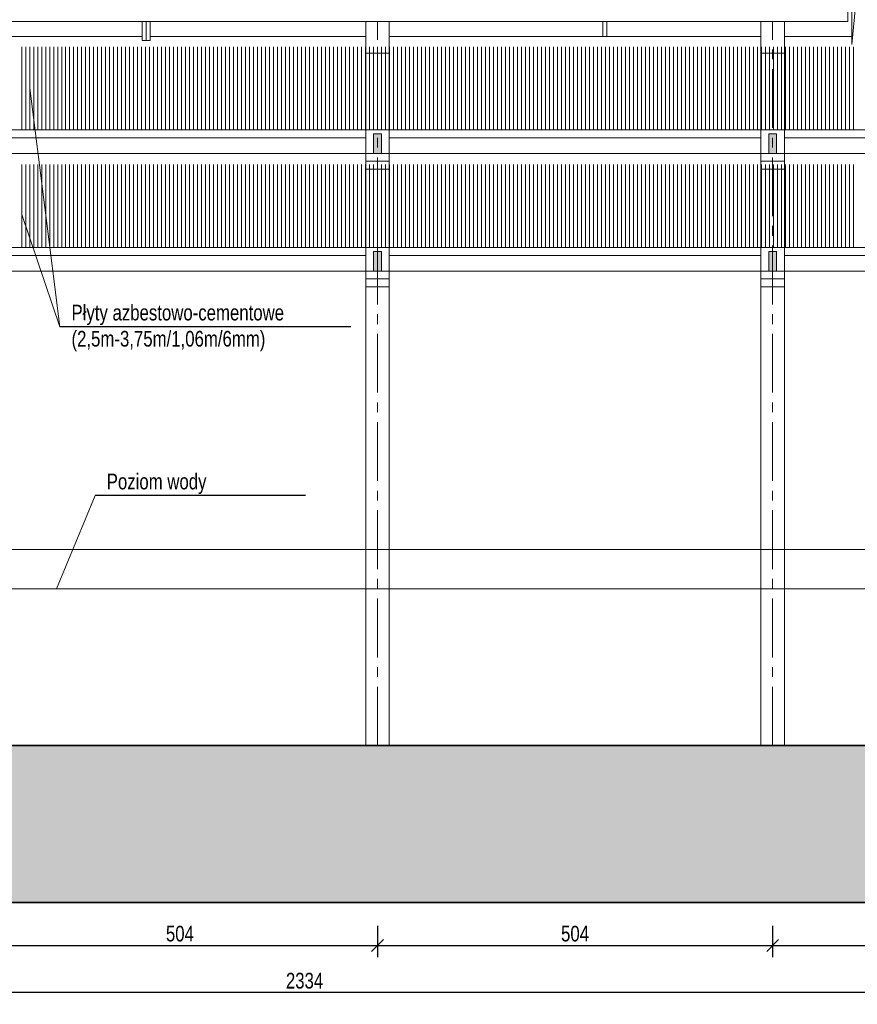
# Model space of a CAD drawing. Header units: centimetres. Extents: x 468120 to 512390, y 154906 to 171956.
# Tile 10 of 13: x 508393 to 509462, y 165258 to 166514. Entities that reach past the tile are written whole.
import ezdxf

# ---------------------------------------------------------------- set-up
doc = ezdxf.new("R2010")
doc.units = ezdxf.units.CM
doc.header["$LTSCALE"] = 100
doc.linetypes.add('CENTER2', pattern=[1.125, 0.75, -0.125, 0.125, -0.125])
for name, color, linetype, lineweight in [('1_Widoki', 1, 'Continuous', 18), ('1_Ściany przekrój', 2, 'Continuous', 35), ('3_Opisy', 4, 'Continuous', 15), ('4_Wymiary', 1, 'Continuous', 13), ('5_Kreskowanie', 9, 'Continuous', 9), ('6_Osie', 9, 'CENTER2', 9), ('9_Pomocnicze', 9, 'Continuous', 9)]:
    doc.layers.add(name, color=color, linetype=linetype, lineweight=lineweight)
doc.styles.add('CDMSTYLE', font='CDMSIMPL', dxfattribs={"width": 0.8, "bigfont": 'CDMBIGPL'})
doc.dimstyles.new('CDM-CM100CM', dxfattribs={"dimscale": 10, "dimtxt": 2, "dimasz": 1.5, "dimexe": 1.5, "dimexo": 0, "dimgap": 0.5, "dimtad": 1, "dimdec": 0, "dimrnd": 0.1, "dimzin": 9, "dimtxsty": 'CDMSTYLE', "dimblk": 'OBLIQUE', "dimcen": 2.5, "dimdle": 1.5, "dimclrd": 9, "dimclre": 9, "dimadec": 1, "dimazin": 2, "dimtfac": 1, "dimtdec": 0, "dimtix": 1, "dimtmove": 1, "dimatfit": 3, "dimldrblk": 'DOT', "dimfxlon": 1, "dimtvp": 1, "dimtolj": 1, "dimtzin": 0, "dimlwd": 25, "dimlwe": 25, "dimarcsym": 0})

# ---------------------------------------------------------------- blocks, each defined once
blk = doc.blocks.new('_OBLIQUE')
at = {"color": 0, "linetype": 'ByBlock'}
blk.add_line((-0.5, -0.5), (0.5, 0.5), dxfattribs=at)
blk = doc.blocks.new('*D6341')
at = {"layer": '4_Wymiary', "color": 9, "lineweight": 25}
for p, q in [((508345.6, 165358.4), (508345.6, 165318.4)), ((508849.6, 165358.4), (508849.6, 165318.4)), ((508330.6, 165333.4), (508864.6, 165333.4))]:
    blk.add_line(p, q, dxfattribs=at)
at = {"layer": 'Defpoints', "color": 0}
for p in [(508345.6, 165588.2), (508849.6, 165588.2), (508849.6, 165333.4)]:
    blk.add_point(p, dxfattribs=at)
at = {"layer": '4_Wymiary', "color": 9, "linetype": 'ByBlock', "lineweight": 25, "xscale": 15, "yscale": 15, "zscale": 15, "rotation": 180}
blk.add_blockref('_OBLIQUE', (508345.6, 165333.4), dxfattribs=at)
at = {"layer": '4_Wymiary', "color": 9, "linetype": 'ByBlock', "lineweight": 25, "xscale": 15, "yscale": 15, "zscale": 15}
blk.add_blockref('_OBLIQUE', (508849.6, 165333.4), dxfattribs=at)
at = {"layer": '4_Wymiary', "color": 0, "insert": (508597.6, 165348.4), "char_height": 20, "attachment_point": 5, "style": 'CDMSTYLE'}
blk.add_mtext('\\A1;504', dxfattribs=at)
blk = doc.blocks.new('_DOT')
at = {"color": 0, "linetype": 'ByBlock'}
blk.add_line((-0.5, 0), (-1, 0), dxfattribs=at)
at = {"color": 0, "linetype": 'ByBlock', "const_width": 0.5}
blk.add_lwpolyline([(-0.25, 0, 1), (0.25, 0, 1)], format="xyb", close=True, dxfattribs=at)
blk = doc.blocks.new('*D6342')
at = {"layer": '4_Wymiary', "color": 9, "lineweight": 25}
for p, q in [((508849.6, 165358.4), (508849.6, 165318.4)), ((509353.6, 165358.4), (509353.6, 165318.4)), ((508834.6, 165333.4), (509368.6, 165333.4))]:
    blk.add_line(p, q, dxfattribs=at)
at = {"layer": 'Defpoints', "color": 0}
for p in [(508849.6, 165588.2), (509353.6, 165588.2), (509353.6, 165333.4)]:
    blk.add_point(p, dxfattribs=at)
at = {"layer": '4_Wymiary', "color": 9, "linetype": 'ByBlock', "lineweight": 25, "xscale": 15, "yscale": 15, "zscale": 15, "rotation": 180}
blk.add_blockref('_OBLIQUE', (508849.6, 165333.4), dxfattribs=at)
at = {"layer": '4_Wymiary', "color": 9, "linetype": 'ByBlock', "lineweight": 25, "xscale": 15, "yscale": 15, "zscale": 15}
blk.add_blockref('_OBLIQUE', (509353.6, 165333.4), dxfattribs=at)
at = {"layer": '4_Wymiary', "color": 0, "insert": (509101.6, 165348.4), "char_height": 20, "attachment_point": 5, "style": 'CDMSTYLE'}
blk.add_mtext('\\A1;504', dxfattribs=at)
blk = doc.blocks.new('*D6343')
at = {"layer": '4_Wymiary', "color": 9, "lineweight": 25}
for p, q in [((509353.6, 165358.4), (509353.6, 165318.4)), ((509923.6, 165358.4), (509923.6, 165318.4)), ((509338.6, 165333.4), (509938.6, 165333.4))]:
    blk.add_line(p, q, dxfattribs=at)
at = {"layer": 'Defpoints', "color": 0}
for p in [(509923.6, 165838.2), (509353.6, 165588.2), (509923.6, 165333.4)]:
    blk.add_point(p, dxfattribs=at)
at = {"layer": '4_Wymiary', "color": 9, "linetype": 'ByBlock', "lineweight": 25, "xscale": 15, "yscale": 15, "zscale": 15, "rotation": 180}
blk.add_blockref('_OBLIQUE', (509353.6, 165333.4), dxfattribs=at)
at = {"layer": '4_Wymiary', "color": 9, "linetype": 'ByBlock', "lineweight": 25, "xscale": 15, "yscale": 15, "zscale": 15}
blk.add_blockref('_OBLIQUE', (509923.6, 165333.4), dxfattribs=at)
at = {"layer": '4_Wymiary', "color": 0, "insert": (509638.6, 165348.4), "char_height": 20, "attachment_point": 5, "style": 'CDMSTYLE'}
blk.add_mtext('\\A1;570', dxfattribs=at)
blk = doc.blocks.new('*D6344')
at = {"layer": '4_Wymiary', "color": 9, "lineweight": 25}
for p, q in [((507589.6, 165298.4), (507589.6, 165258.4)), ((509923.6, 165298.4), (509923.6, 165258.4)), ((509938.6, 165273.4), (507574.6, 165273.4))]:
    blk.add_line(p, q, dxfattribs=at)
at = {"layer": 'Defpoints', "color": 0}
for p in [(509923.6, 165838.2), (507589.6, 165388.2), (507589.6, 165273.4)]:
    blk.add_point(p, dxfattribs=at)
at = {"layer": '4_Wymiary', "color": 9, "linetype": 'ByBlock', "lineweight": 25, "xscale": 15, "yscale": 15, "zscale": 15, "rotation": 180}
blk.add_blockref('_OBLIQUE', (507589.6, 165273.4), dxfattribs=at)
at = {"layer": '4_Wymiary', "color": 9, "linetype": 'ByBlock', "lineweight": 25, "xscale": 15, "yscale": 15, "zscale": 15}
blk.add_blockref('_OBLIQUE', (509923.6, 165273.4), dxfattribs=at)
at = {"layer": '4_Wymiary', "color": 0, "insert": (508756.6, 165288.4), "char_height": 20, "attachment_point": 5, "style": 'CDMSTYLE'}
blk.add_mtext('\\A1;2334', dxfattribs=at)
blk = doc.blocks.new('*D6353')
at = {"layer": '4_Wymiary', "color": 9, "lineweight": 25}
for p, q in [((509939.4, 165823.2), (509939.4, 166238.2)), ((509914.4, 166223.2), (509954.4, 166223.2)), ((509914.4, 165838.2), (509954.4, 165838.2))]:
    blk.add_line(p, q, dxfattribs=at)
at = {"layer": 'Defpoints', "color": 0}
for p in [(509579.6, 166223.2), (509939.4, 166223.2), (507679.6, 165838.2)]:
    blk.add_point(p, dxfattribs=at)
at = {"layer": '4_Wymiary', "color": 9, "linetype": 'ByBlock', "lineweight": 25, "xscale": 15, "yscale": 15, "zscale": 15}
for p, rotation in [((509939.4, 166223.2), 90), ((509939.4, 165838.2), 270)]:
    blk.add_blockref('_OBLIQUE', p, dxfattribs=dict(at, rotation=rotation))
at = {"layer": '4_Wymiary', "color": 0, "insert": (509924.4, 166030.7), "char_height": 20, "attachment_point": 5, "rotation": 90, "style": 'CDMSTYLE'}
blk.add_mtext('\\A1;385', dxfattribs=at)
blk = doc.blocks.new('*D6355')
at = {"layer": '4_Wymiary', "color": 9, "lineweight": 25}
for p, q in [((509939.4, 166358.2), (509939.4, 166546.2)), ((509914.4, 166531.2), (509954.4, 166531.2)), ((509914.4, 166373.2), (509954.4, 166373.2))]:
    blk.add_line(p, q, dxfattribs=at)
at = {"layer": 'Defpoints', "color": 0}
for p in [(509449.6, 166531.2), (509939.4, 166531.2), (509579.6, 166373.2)]:
    blk.add_point(p, dxfattribs=at)
at = {"layer": '4_Wymiary', "color": 9, "linetype": 'ByBlock', "lineweight": 25, "xscale": 15, "yscale": 15, "zscale": 15}
for p, rotation in [((509939.4, 166531.2), 90), ((509939.4, 166373.2), 270)]:
    blk.add_blockref('_OBLIQUE', p, dxfattribs=dict(at, rotation=rotation))
at = {"layer": '4_Wymiary', "color": 0, "insert": (509924.4, 166452.2), "char_height": 20, "attachment_point": 5, "rotation": 90, "style": 'CDMSTYLE'}
blk.add_mtext('\\A1;158', dxfattribs=at)
blk = doc.blocks.new('*D6357')
at = {"layer": '4_Wymiary', "color": 9, "lineweight": 25}
for p, q in [((509999.4, 166763.2), (509999.4, 165823.2)), ((509974.4, 166748.2), (510014.4, 166748.2)), ((509974.4, 165838.2), (510014.4, 165838.2))]:
    blk.add_line(p, q, dxfattribs=at)
at = {"layer": 'Defpoints', "color": 0}
for p in [(507679.6, 166748.2), (507679.6, 165838.2), (509999.4, 165838.2)]:
    blk.add_point(p, dxfattribs=at)
at = {"layer": '4_Wymiary', "color": 9, "linetype": 'ByBlock', "lineweight": 25, "xscale": 15, "yscale": 15, "zscale": 15}
for p, rotation in [((509999.4, 166748.2), 90), ((509999.4, 165838.2), 270)]:
    blk.add_blockref('_OBLIQUE', p, dxfattribs=dict(at, rotation=rotation))
at = {"layer": '4_Wymiary', "color": 0, "insert": (509984.4, 166293.2), "char_height": 20, "attachment_point": 5, "rotation": 90, "style": 'CDMSTYLE'}
blk.add_mtext('\\A1;910', dxfattribs=at)

msp = doc.modelspace()

# ---------------------------------------------------------------- hatches: boundary and pattern name
at = {"layer": '1_Widoki', "transparency": 33554687}
h = msp.add_hatch(color=9, dxfattribs=at)
h.dxf.hatch_style = 1
h.paths.add_polyline_path([(508854.61, 166343.18), (508854.61, 166368.18), (508844.61, 166368.18), (508844.61, 166343.18)])
h.paths.add_polyline_path([(508854.61, 166193.18), (508854.61, 166218.18), (508844.61, 166218.18), (508844.61, 166193.18)])
h = msp.add_hatch(color=9, dxfattribs=at)
h.dxf.hatch_style = 1
h.paths.add_polyline_path([(509358.61, 166343.18), (509358.61, 166368.18), (509348.61, 166368.18), (509348.61, 166343.18)])
h.paths.add_polyline_path([(509358.61, 166193.18), (509358.61, 166218.18), (509348.61, 166218.18), (509348.61, 166193.18)])
at = {"layer": '5_Kreskowanie', "transparency": 33554687}
h = msp.add_hatch(dxfattribs=at)
h.set_pattern_fill('ANSI33', color=9, scale=6)
h.set_pattern_definition([(45, (16182.66, -4410.127), (-26.9407684, 26.9407684), []), (45, (16209.602, -4410.127), (-26.9407684, 26.9407684), [19.05, -9.525])])
h.paths.add_polyline_path([(509693.61, 165788.18), (509693.61, 165588.18), (509368.61, 165588.18), (509353.61, 165588.18), (509338.61, 165588.18), (508864.61, 165588.18), (508849.61, 165588.18), (508834.61, 165588.18), (508360.61, 165588.18), (508345.61, 165588.18), (508330.61, 165588.18), (507856.61, 165588.18), (507841.61, 165588.18), (507826.61, 165588.18), (507679.61, 165588.18), (507609.61, 165588.18), (507589.61, 165588.18), (507589.61, 165388.18), (509793.61, 165388.18), (509793.61, 165759.92), (509923.61, 165788.18), (509923.61, 165838.18), (509818.9, 165815.41), (509802.74, 165811.9), (509786.03, 165808.27)])
h.paths.add_polyline_path([(507589.61, 165588.18), (505385.61, 165588.18), (505385.61, 165388.18), (507589.61, 165388.18)])

# ---------------------------------------------------------------- linework, layer by layer
at = {"layer": '1_Widoki'}
for p, q in [((509454.61, 166482.18), (509454.61, 166624.18)), ((509449.61, 166531.18), (509449.61, 166511.18)), ((509449.61, 166511.18), (507679.61, 166511.18)), ((508549.61, 166511.18), (508549.61, 166487.18)), ((508554.61, 166511.18), (508554.61, 166487.18)), ((508559.61, 166511.18), (508559.61, 166487.18)), ((508834.61, 166511.18), (508834.61, 165588.18)), ((508864.61, 166511.18), (508864.61, 165588.18)), ((509137.11, 166511.18), (509137.11, 166492.18)), ((509142.11, 166511.18), (509142.11, 166492.18)), ((509338.61, 166511.18), (509338.61, 165588.18)), ((509368.61, 166511.18), (509368.61, 165588.18)), ((508549.61, 166492.18), (508360.61, 166492.18)), ((508834.61, 166492.18), (508559.61, 166492.18)), ((509338.61, 166492.18), (508864.61, 166492.18)), ((509454.61, 166492.18), (509368.61, 166492.18)), ((508549.61, 166487.18), (508559.61, 166487.18)), ((508834.61, 166471.18), (508864.61, 166471.18)), ((509338.61, 166471.18), (509368.61, 166471.18)), ((508834.61, 166373.18), (508360.61, 166373.18)), ((508834.61, 166363.18), (508360.61, 166363.18)), ((508834.61, 166373.18), (508864.61, 166373.18)), ((509338.61, 166373.18), (508864.61, 166373.18)), ((509338.61, 166363.18), (508864.61, 166363.18)), ((509338.61, 166373.18), (509368.61, 166373.18)), ((509579.61, 166373.18), (509368.61, 166373.18)), ((509579.61, 166363.18), (509368.61, 166363.18)), ((508834.61, 166343.18), (508360.61, 166343.18)), ((508834.61, 166343.18), (508864.61, 166343.18)), ((509338.61, 166343.18), (508864.61, 166343.18)), ((509338.61, 166343.18), (509368.61, 166343.18)), ((509579.61, 166343.18), (509368.61, 166343.18)), ((508834.61, 166333.18), (508864.61, 166333.18)), ((509338.61, 166333.18), (509368.61, 166333.18)), ((508834.61, 166323.18), (508864.61, 166323.18)), ((509338.61, 166323.18), (509368.61, 166323.18)), ((508834.61, 166223.18), (508360.61, 166223.18)), ((508834.61, 166213.18), (508360.61, 166213.18)), ((508834.61, 166223.18), (508864.61, 166223.18)), ((509338.61, 166223.18), (508864.61, 166223.18)), ((509338.61, 166213.18), (508864.61, 166213.18)), ((509338.61, 166223.18), (509368.61, 166223.18)), ((509579.61, 166223.18), (509368.61, 166223.18)), ((509579.61, 166213.18), (509368.61, 166213.18)), ((508834.61, 166193.18), (508360.61, 166193.18)), ((508834.61, 166193.18), (508864.61, 166193.18)), ((509338.61, 166193.18), (508864.61, 166193.18)), ((509338.61, 166193.18), (509368.61, 166193.18)), ((509579.61, 166193.18), (509368.61, 166193.18)), ((508834.61, 166183.18), (508864.61, 166183.18)), ((509338.61, 166183.18), (509368.61, 166183.18)), ((508834.61, 166173.18), (508864.61, 166173.18)), ((509338.61, 166173.18), (509368.61, 166173.18)), ((509777.11, 165838.18), (507856.61, 165838.18)), ((507856.61, 165788.18), (509693.61, 165788.18))]:
    msp.add_line(p, q, dxfattribs=at)
msp.add_lwpolyline([(509454.61, 166624.18), (509461.61, 166553.18), (509454.61, 166482.18)], dxfattribs=at)
for points in [[(508844.61, 166368.18), (508854.61, 166368.18), (508854.61, 166343.18), (508844.61, 166343.18)], [(509348.61, 166368.18), (509358.61, 166368.18), (509358.61, 166343.18), (509348.61, 166343.18)], [(508844.61, 166218.18), (508854.61, 166218.18), (508854.61, 166193.18), (508844.61, 166193.18)], [(509348.61, 166218.18), (509358.61, 166218.18), (509358.61, 166193.18), (509348.61, 166193.18)]]:
    msp.add_lwpolyline(points, close=True, dxfattribs=at)
at = {"layer": '1_Ściany przekrój'}
msp.add_lwpolyline([(505385.61, 165588.18), (509693.61, 165588.18), (509693.61, 165788.18), (509923.61, 165838.18), (509923.61, 165788.18), (509793.61, 165759.92), (509793.61, 165388.18), (505385.61, 165388.18), (505385.61, 165588.18)], close=True, dxfattribs=at)
for centre, radius, start, end in [((531626.78, 173952.27), 23284.5, 196.78749, 199.376231), ((531988.28, 174624.65), 23821.39, 198.091728, 200.641422), ((531988.28, 174624.65), 23821.39, 198.091728, 200.641422)]:
    msp.add_arc(centre, radius, start, end, dxfattribs=at)
at = {"layer": '3_Opisy'}
for p, q in [((508444.53, 166122.26), (508406, 166426.18)), ((508444.53, 166122.26), (508395.8, 166265.26)), ((508489.47, 165906.91), (508440.13, 165788.18))]:
    msp.add_line(p, q, dxfattribs=at)
at = {"layer": '3_Opisy', "lineweight": 25}
for points in [[(508815.59, 166122.26), (508444.53, 166122.26)], [(508757.91, 165906.91), (508489.47, 165906.91)]]:
    msp.add_lwpolyline(points, dxfattribs=at)
at = {"layer": '6_Osie'}
for p, q in [((508849.61, 165588.18), (508849.61, 166511.18)), ((509353.61, 165588.18), (509353.61, 166511.18))]:
    msp.add_line(p, q, dxfattribs=at)
msp.add_arc((530501.28, 173848.31), 22173.32, 197.374025, 200.093474, dxfattribs=at)
at = {"layer": '9_Pomocnicze'}
for p, q in [((508395.8, 166479.18), (508395.8, 166373.18)), ((508400.9, 166479.18), (508400.9, 166373.18)), ((508406, 166479.18), (508406, 166373.18)), ((508411.1, 166479.18), (508411.1, 166373.18)), ((508416.2, 166479.18), (508416.2, 166373.18)), ((508421.3, 166479.18), (508421.3, 166373.18)), ((508426.4, 166479.18), (508426.4, 166373.18)), ((508431.5, 166479.18), (508431.5, 166373.18)), ((508436.6, 166479.18), (508436.6, 166373.18)), ((508441.7, 166479.18), (508441.7, 166373.18)), ((508446.8, 166479.18), (508446.8, 166373.18)), ((508451.9, 166479.18), (508451.9, 166373.18)), ((508457, 166479.18), (508457, 166373.18)), ((508462.1, 166479.18), (508462.1, 166373.18)), ((508467.2, 166479.18), (508467.2, 166373.18)), ((508472.3, 166479.18), (508472.3, 166373.18)), ((508477.4, 166479.18), (508477.4, 166373.18)), ((508482.5, 166479.18), (508482.5, 166373.18)), ((508487.6, 166479.18), (508487.6, 166373.18)), ((508492.7, 166479.18), (508492.7, 166373.18)), ((508497.8, 166479.18), (508497.8, 166373.18)), ((508502.9, 166479.18), (508502.9, 166373.18)), ((508508, 166479.18), (508508, 166373.18)), ((508513.1, 166479.18), (508513.1, 166373.18)), ((508518.2, 166479.18), (508518.2, 166373.18)), ((508523.3, 166479.18), (508523.3, 166373.18)), ((508528.4, 166479.18), (508528.4, 166373.18)), ((508533.5, 166479.18), (508533.5, 166373.18)), ((508538.6, 166479.18), (508538.6, 166373.18)), ((508543.7, 166479.18), (508543.7, 166373.18)), ((508548.8, 166479.18), (508548.8, 166373.18)), ((508553.9, 166479.18), (508553.9, 166373.18)), ((508559, 166479.18), (508559, 166373.18)), ((508564.1, 166479.18), (508564.1, 166373.18)), ((508569.2, 166479.18), (508569.2, 166373.18)), ((508574.3, 166479.18), (508574.3, 166373.18)), ((508579.4, 166479.18), (508579.4, 166373.18)), ((508584.5, 166479.18), (508584.5, 166373.18)), ((508589.6, 166479.18), (508589.6, 166373.18)), ((508594.7, 166479.18), (508594.7, 166373.18)), ((508599.8, 166479.18), (508599.8, 166373.18)), ((508604.9, 166479.18), (508604.9, 166373.18)), ((508610, 166479.18), (508610, 166373.18)), ((508615.1, 166479.18), (508615.1, 166373.18)), ((508620.2, 166479.18), (508620.2, 166373.18)), ((508625.3, 166479.18), (508625.3, 166373.18)), ((508630.4, 166479.18), (508630.4, 166373.18)), ((508635.5, 166479.18), (508635.5, 166373.18)), ((508640.6, 166479.18), (508640.6, 166373.18)), ((508645.7, 166479.18), (508645.7, 166373.18)), ((508650.8, 166479.18), (508650.8, 166373.18)), ((508655.9, 166479.18), (508655.9, 166373.18)), ((508661, 166479.18), (508661, 166373.18)), ((508666.1, 166479.18), (508666.1, 166373.18)), ((508671.2, 166479.18), (508671.2, 166373.18)), ((508676.3, 166479.18), (508676.3, 166373.18)), ((508681.4, 166479.18), (508681.4, 166373.18)), ((508686.5, 166479.18), (508686.5, 166373.18)), ((508691.6, 166479.18), (508691.6, 166373.18)), ((508696.7, 166479.18), (508696.7, 166373.18)), ((508701.8, 166479.18), (508701.8, 166373.18)), ((508706.9, 166479.18), (508706.9, 166373.18)), ((508712, 166479.18), (508712, 166373.18)), ((508717.1, 166479.18), (508717.1, 166373.18)), ((508722.2, 166479.18), (508722.2, 166373.18)), ((508727.3, 166479.18), (508727.3, 166373.18)), ((508732.4, 166479.18), (508732.4, 166373.18)), ((508737.5, 166479.18), (508737.5, 166373.18)), ((508742.6, 166479.18), (508742.6, 166373.18)), ((508747.7, 166479.18), (508747.7, 166373.18)), ((508752.8, 166479.18), (508752.8, 166373.18)), ((508757.9, 166479.18), (508757.9, 166373.18)), ((508763, 166479.18), (508763, 166373.18)), ((508768.1, 166479.18), (508768.1, 166373.18)), ((508773.2, 166479.18), (508773.2, 166373.18)), ((508778.3, 166479.18), (508778.3, 166373.18)), ((508783.4, 166479.18), (508783.4, 166373.18)), ((508788.5, 166479.18), (508788.5, 166373.18)), ((508793.6, 166479.18), (508793.6, 166373.18)), ((508798.7, 166479.18), (508798.7, 166373.18)), ((508803.8, 166479.18), (508803.8, 166373.18)), ((508808.9, 166479.18), (508808.9, 166373.18)), ((508814, 166479.18), (508814, 166373.18)), ((508819.1, 166479.18), (508819.1, 166373.18)), ((508824.2, 166479.18), (508824.2, 166373.18)), ((508829.3, 166479.18), (508829.3, 166373.18)), ((508834.4, 166479.18), (508834.4, 166373.18)), ((508839.5, 166479.18), (508839.5, 166373.18)), ((508844.6, 166479.18), (508844.6, 166373.18)), ((508849.7, 166479.18), (508849.7, 166373.18)), ((508854.8, 166479.18), (508854.8, 166373.18)), ((508859.9, 166479.18), (508859.9, 166373.18)), ((508865, 166479.18), (508865, 166373.18)), ((508870.1, 166479.18), (508870.1, 166373.18)), ((508875.2, 166479.18), (508875.2, 166373.18)), ((508880.3, 166479.18), (508880.3, 166373.18)), ((508885.4, 166479.18), (508885.4, 166373.18)), ((508890.5, 166479.18), (508890.5, 166373.18)), ((508895.6, 166479.18), (508895.6, 166373.18)), ((508900.7, 166479.18), (508900.7, 166373.18)), ((508905.8, 166479.18), (508905.8, 166373.18)), ((508910.9, 166479.18), (508910.9, 166373.18)), ((508916, 166479.18), (508916, 166373.18)), ((508921.1, 166479.18), (508921.1, 166373.18)), ((508926.2, 166479.18), (508926.2, 166373.18)), ((508931.3, 166479.18), (508931.3, 166373.18)), ((508936.4, 166479.18), (508936.4, 166373.18)), ((508941.5, 166479.18), (508941.5, 166373.18)), ((508946.6, 166479.18), (508946.6, 166373.18)), ((508951.7, 166479.18), (508951.7, 166373.18)), ((508956.8, 166479.18), (508956.8, 166373.18)), ((508961.9, 166479.18), (508961.9, 166373.18)), ((508967, 166479.18), (508967, 166373.18)), ((508972.1, 166479.18), (508972.1, 166373.18)), ((508977.2, 166479.18), (508977.2, 166373.18)), ((508982.3, 166479.18), (508982.3, 166373.18)), ((508987.4, 166479.18), (508987.4, 166373.18)), ((508992.5, 166479.18), (508992.5, 166373.18)), ((508997.6, 166479.18), (508997.6, 166373.18)), ((509002.7, 166479.18), (509002.7, 166373.18)), ((509007.8, 166479.18), (509007.8, 166373.18)), ((509012.9, 166479.18), (509012.9, 166373.18)), ((509018, 166479.18), (509018, 166373.18)), ((509023.1, 166479.18), (509023.1, 166373.18)), ((509028.2, 166479.18), (509028.2, 166373.18)), ((509033.3, 166479.18), (509033.3, 166373.18)), ((509038.4, 166479.18), (509038.4, 166373.18)), ((509043.5, 166479.18), (509043.5, 166373.18)), ((509048.6, 166479.18), (509048.6, 166373.18)), ((509053.7, 166479.18), (509053.7, 166373.18)), ((509058.8, 166479.18), (509058.8, 166373.18)), ((509063.9, 166479.18), (509063.9, 166373.18)), ((509069, 166479.18), (509069, 166373.18)), ((509074.1, 166479.18), (509074.1, 166373.18)), ((509079.2, 166479.18), (509079.2, 166373.18)), ((509084.3, 166479.18), (509084.3, 166373.18)), ((509089.4, 166479.18), (509089.4, 166373.18)), ((509094.5, 166479.18), (509094.5, 166373.18)), ((509099.6, 166479.18), (509099.6, 166373.18)), ((509104.7, 166479.18), (509104.7, 166373.18)), ((509109.8, 166479.18), (509109.8, 166373.18)), ((509114.9, 166479.18), (509114.9, 166373.18)), ((509120, 166479.18), (509120, 166373.18)), ((509125.1, 166479.18), (509125.1, 166373.18)), ((509130.2, 166479.18), (509130.2, 166373.18)), ((509135.3, 166479.18), (509135.3, 166373.18)), ((509140.4, 166479.18), (509140.4, 166373.18)), ((509145.5, 166479.18), (509145.5, 166373.18)), ((509150.6, 166479.18), (509150.6, 166373.18)), ((509155.7, 166479.18), (509155.7, 166373.18)), ((509160.8, 166479.18), (509160.8, 166373.18)), ((509165.9, 166479.18), (509165.9, 166373.18)), ((509171, 166479.18), (509171, 166373.18)), ((509176.1, 166479.18), (509176.1, 166373.18)), ((509181.2, 166479.18), (509181.2, 166373.18)), ((509186.3, 166479.18), (509186.3, 166373.18)), ((509191.4, 166479.18), (509191.4, 166373.18)), ((509196.5, 166479.18), (509196.5, 166373.18)), ((509201.6, 166479.18), (509201.6, 166373.18)), ((509206.7, 166479.18), (509206.7, 166373.18)), ((509211.8, 166479.18), (509211.8, 166373.18)), ((509216.9, 166479.18), (509216.9, 166373.18)), ((509222, 166479.18), (509222, 166373.18)), ((509227.1, 166479.18), (509227.1, 166373.18)), ((509232.2, 166479.18), (509232.2, 166373.18)), ((509237.3, 166479.18), (509237.3, 166373.18)), ((509242.4, 166479.18), (509242.4, 166373.18)), ((509247.5, 166479.18), (509247.5, 166373.18)), ((509252.6, 166479.18), (509252.6, 166373.18)), ((509257.7, 166479.18), (509257.7, 166373.18)), ((509262.8, 166479.18), (509262.8, 166373.18)), ((509267.9, 166479.18), (509267.9, 166373.18)), ((509273, 166479.18), (509273, 166373.18)), ((509278.1, 166479.18), (509278.1, 166373.18)), ((509283.2, 166479.18), (509283.2, 166373.18)), ((509288.3, 166479.18), (509288.3, 166373.18)), ((509293.4, 166479.18), (509293.4, 166373.18)), ((509298.5, 166479.18), (509298.5, 166373.18)), ((509303.6, 166479.18), (509303.6, 166373.18)), ((509308.7, 166479.18), (509308.7, 166373.18)), ((509313.8, 166479.18), (509313.8, 166373.18)), ((509318.9, 166479.18), (509318.9, 166373.18)), ((509324, 166479.18), (509324, 166373.18)), ((509329.1, 166479.18), (509329.1, 166373.18)), ((509334.2, 166479.18), (509334.2, 166373.18)), ((509339.3, 166479.18), (509339.3, 166373.18)), ((509344.4, 166479.18), (509344.4, 166373.18)), ((509349.5, 166479.18), (509349.5, 166373.18)), ((509354.6, 166479.18), (509354.6, 166373.18)), ((509359.7, 166479.18), (509359.7, 166373.18)), ((509364.8, 166479.18), (509364.8, 166373.18)), ((509369.9, 166479.18), (509369.9, 166373.18)), ((509375, 166479.18), (509375, 166373.18)), ((509380.1, 166479.18), (509380.1, 166373.18)), ((509385.2, 166479.18), (509385.2, 166373.18)), ((509390.3, 166479.18), (509390.3, 166373.18)), ((509395.4, 166479.18), (509395.4, 166373.18)), ((509400.5, 166479.18), (509400.5, 166373.18)), ((509405.6, 166479.18), (509405.6, 166373.18)), ((509410.7, 166479.18), (509410.7, 166373.18)), ((509415.8, 166479.18), (509415.8, 166373.18)), ((509420.9, 166479.18), (509420.9, 166373.18)), ((509426, 166479.18), (509426, 166373.18)), ((509431.1, 166479.18), (509431.1, 166373.18)), ((509436.2, 166479.18), (509436.2, 166373.18)), ((509441.3, 166479.18), (509441.3, 166373.18)), ((509446.4, 166479.18), (509446.4, 166373.18)), ((509451.5, 166479.18), (509451.5, 166373.18)), ((509456.6, 166479.18), (509456.6, 166373.18)), ((508395.8, 166329.18), (508395.8, 166223.18)), ((508400.9, 166329.18), (508400.9, 166223.18)), ((508406, 166329.18), (508406, 166223.18)), ((508411.1, 166329.18), (508411.1, 166223.18)), ((508416.2, 166329.18), (508416.2, 166223.18)), ((508421.3, 166329.18), (508421.3, 166223.18)), ((508426.4, 166329.18), (508426.4, 166223.18)), ((508431.5, 166329.18), (508431.5, 166223.18)), ((508436.6, 166329.18), (508436.6, 166223.18)), ((508441.7, 166329.18), (508441.7, 166223.18)), ((508446.8, 166329.18), (508446.8, 166223.18)), ((508451.9, 166329.18), (508451.9, 166223.18)), ((508457, 166329.18), (508457, 166223.18)), ((508462.1, 166329.18), (508462.1, 166223.18)), ((508467.2, 166329.18), (508467.2, 166223.18)), ((508472.3, 166329.18), (508472.3, 166223.18)), ((508477.4, 166329.18), (508477.4, 166223.18)), ((508482.5, 166329.18), (508482.5, 166223.18)), ((508487.6, 166329.18), (508487.6, 166223.18)), ((508492.7, 166329.18), (508492.7, 166223.18)), ((508497.8, 166329.18), (508497.8, 166223.18)), ((508502.9, 166329.18), (508502.9, 166223.18)), ((508508, 166329.18), (508508, 166223.18)), ((508513.1, 166329.18), (508513.1, 166223.18)), ((508518.2, 166329.18), (508518.2, 166223.18)), ((508523.3, 166329.18), (508523.3, 166223.18)), ((508528.4, 166329.18), (508528.4, 166223.18)), ((508533.5, 166329.18), (508533.5, 166223.18)), ((508538.6, 166329.18), (508538.6, 166223.18)), ((508543.7, 166329.18), (508543.7, 166223.18)), ((508548.8, 166329.18), (508548.8, 166223.18)), ((508553.9, 166329.18), (508553.9, 166223.18)), ((508559, 166329.18), (508559, 166223.18)), ((508564.1, 166329.18), (508564.1, 166223.18)), ((508569.2, 166329.18), (508569.2, 166223.18)), ((508574.3, 166329.18), (508574.3, 166223.18)), ((508579.4, 166329.18), (508579.4, 166223.18)), ((508584.5, 166329.18), (508584.5, 166223.18)), ((508589.6, 166329.18), (508589.6, 166223.18)), ((508594.7, 166329.18), (508594.7, 166223.18)), ((508599.8, 166329.18), (508599.8, 166223.18)), ((508604.9, 166329.18), (508604.9, 166223.18)), ((508610, 166329.18), (508610, 166223.18)), ((508615.1, 166329.18), (508615.1, 166223.18)), ((508620.2, 166329.18), (508620.2, 166223.18)), ((508625.3, 166329.18), (508625.3, 166223.18)), ((508630.4, 166329.18), (508630.4, 166223.18)), ((508635.5, 166329.18), (508635.5, 166223.18)), ((508640.6, 166329.18), (508640.6, 166223.18)), ((508645.7, 166329.18), (508645.7, 166223.18)), ((508650.8, 166329.18), (508650.8, 166223.18)), ((508655.9, 166329.18), (508655.9, 166223.18)), ((508661, 166329.18), (508661, 166223.18)), ((508666.1, 166329.18), (508666.1, 166223.18)), ((508671.2, 166329.18), (508671.2, 166223.18)), ((508676.3, 166329.18), (508676.3, 166223.18)), ((508681.4, 166329.18), (508681.4, 166223.18)), ((508686.5, 166329.18), (508686.5, 166223.18)), ((508691.6, 166329.18), (508691.6, 166223.18)), ((508696.7, 166329.18), (508696.7, 166223.18)), ((508701.8, 166329.18), (508701.8, 166223.18)), ((508706.9, 166329.18), (508706.9, 166223.18)), ((508712, 166329.18), (508712, 166223.18)), ((508717.1, 166329.18), (508717.1, 166223.18)), ((508722.2, 166329.18), (508722.2, 166223.18)), ((508727.3, 166329.18), (508727.3, 166223.18)), ((508732.4, 166329.18), (508732.4, 166223.18)), ((508737.5, 166329.18), (508737.5, 166223.18)), ((508742.6, 166329.18), (508742.6, 166223.18)), ((508747.7, 166329.18), (508747.7, 166223.18)), ((508752.8, 166329.18), (508752.8, 166223.18)), ((508757.9, 166329.18), (508757.9, 166223.18)), ((508763, 166329.18), (508763, 166223.18)), ((508768.1, 166329.18), (508768.1, 166223.18)), ((508773.2, 166329.18), (508773.2, 166223.18)), ((508778.3, 166329.18), (508778.3, 166223.18)), ((508783.4, 166329.18), (508783.4, 166223.18)), ((508788.5, 166329.18), (508788.5, 166223.18)), ((508793.6, 166329.18), (508793.6, 166223.18)), ((508798.7, 166329.18), (508798.7, 166223.18)), ((508803.8, 166329.18), (508803.8, 166223.18)), ((508808.9, 166329.18), (508808.9, 166223.18)), ((508814, 166329.18), (508814, 166223.18)), ((508819.1, 166329.18), (508819.1, 166223.18)), ((508824.2, 166329.18), (508824.2, 166223.18)), ((508829.3, 166329.18), (508829.3, 166223.18)), ((508834.4, 166329.18), (508834.4, 166223.18)), ((508839.5, 166329.18), (508839.5, 166223.18)), ((508844.6, 166329.18), (508844.6, 166223.18)), ((508849.7, 166329.18), (508849.7, 166223.18)), ((508854.8, 166329.18), (508854.8, 166223.18)), ((508859.9, 166329.18), (508859.9, 166223.18)), ((508865, 166329.18), (508865, 166223.18)), ((508870.1, 166329.18), (508870.1, 166223.18)), ((508875.2, 166329.18), (508875.2, 166223.18)), ((508880.3, 166329.18), (508880.3, 166223.18)), ((508885.4, 166329.18), (508885.4, 166223.18)), ((508890.5, 166329.18), (508890.5, 166223.18)), ((508895.6, 166329.18), (508895.6, 166223.18)), ((508900.7, 166329.18), (508900.7, 166223.18)), ((508905.8, 166329.18), (508905.8, 166223.18)), ((508910.9, 166329.18), (508910.9, 166223.18)), ((508916, 166329.18), (508916, 166223.18)), ((508921.1, 166329.18), (508921.1, 166223.18)), ((508926.2, 166329.18), (508926.2, 166223.18)), ((508931.3, 166329.18), (508931.3, 166223.18)), ((508936.4, 166329.18), (508936.4, 166223.18)), ((508941.5, 166329.18), (508941.5, 166223.18)), ((508946.6, 166329.18), (508946.6, 166223.18)), ((508951.7, 166329.18), (508951.7, 166223.18)), ((508956.8, 166329.18), (508956.8, 166223.18)), ((508961.9, 166329.18), (508961.9, 166223.18)), ((508967, 166329.18), (508967, 166223.18)), ((508972.1, 166329.18), (508972.1, 166223.18)), ((508977.2, 166329.18), (508977.2, 166223.18)), ((508982.3, 166329.18), (508982.3, 166223.18)), ((508987.4, 166329.18), (508987.4, 166223.18)), ((508992.5, 166329.18), (508992.5, 166223.18)), ((508997.6, 166329.18), (508997.6, 166223.18)), ((509002.7, 166329.18), (509002.7, 166223.18)), ((509007.8, 166329.18), (509007.8, 166223.18)), ((509012.9, 166329.18), (509012.9, 166223.18)), ((509018, 166329.18), (509018, 166223.18)), ((509023.1, 166329.18), (509023.1, 166223.18)), ((509028.2, 166329.18), (509028.2, 166223.18)), ((509033.3, 166329.18), (509033.3, 166223.18)), ((509038.4, 166329.18), (509038.4, 166223.18)), ((509043.5, 166329.18), (509043.5, 166223.18)), ((509048.6, 166329.18), (509048.6, 166223.18)), ((509053.7, 166329.18), (509053.7, 166223.18)), ((509058.8, 166329.18), (509058.8, 166223.18)), ((509063.9, 166329.18), (509063.9, 166223.18)), ((509069, 166329.18), (509069, 166223.18)), ((509074.1, 166329.18), (509074.1, 166223.18)), ((509079.2, 166329.18), (509079.2, 166223.18)), ((509084.3, 166329.18), (509084.3, 166223.18)), ((509089.4, 166329.18), (509089.4, 166223.18)), ((509094.5, 166329.18), (509094.5, 166223.18)), ((509099.6, 166329.18), (509099.6, 166223.18)), ((509104.7, 166329.18), (509104.7, 166223.18)), ((509109.8, 166329.18), (509109.8, 166223.18)), ((509114.9, 166329.18), (509114.9, 166223.18)), ((509120, 166329.18), (509120, 166223.18)), ((509125.1, 166329.18), (509125.1, 166223.18)), ((509130.2, 166329.18), (509130.2, 166223.18)), ((509135.3, 166329.18), (509135.3, 166223.18)), ((509140.4, 166329.18), (509140.4, 166223.18)), ((509145.5, 166329.18), (509145.5, 166223.18)), ((509150.6, 166329.18), (509150.6, 166223.18)), ((509155.7, 166329.18), (509155.7, 166223.18)), ((509160.8, 166329.18), (509160.8, 166223.18)), ((509165.9, 166329.18), (509165.9, 166223.18)), ((509171, 166329.18), (509171, 166223.18)), ((509176.1, 166329.18), (509176.1, 166223.18)), ((509181.2, 166329.18), (509181.2, 166223.18)), ((509186.3, 166329.18), (509186.3, 166223.18)), ((509191.4, 166329.18), (509191.4, 166223.18)), ((509196.5, 166329.18), (509196.5, 166223.18)), ((509201.6, 166329.18), (509201.6, 166223.18)), ((509206.7, 166329.18), (509206.7, 166223.18)), ((509211.8, 166329.18), (509211.8, 166223.18)), ((509216.9, 166329.18), (509216.9, 166223.18)), ((509222, 166329.18), (509222, 166223.18)), ((509227.1, 166329.18), (509227.1, 166223.18)), ((509232.2, 166329.18), (509232.2, 166223.18)), ((509237.3, 166329.18), (509237.3, 166223.18)), ((509242.4, 166329.18), (509242.4, 166223.18)), ((509247.5, 166329.18), (509247.5, 166223.18)), ((509252.6, 166329.18), (509252.6, 166223.18)), ((509257.7, 166329.18), (509257.7, 166223.18)), ((509262.8, 166329.18), (509262.8, 166223.18)), ((509267.9, 166329.18), (509267.9, 166223.18)), ((509273, 166329.18), (509273, 166223.18)), ((509278.1, 166329.18), (509278.1, 166223.18)), ((509283.2, 166329.18), (509283.2, 166223.18)), ((509288.3, 166329.18), (509288.3, 166223.18)), ((509293.4, 166329.18), (509293.4, 166223.18)), ((509298.5, 166329.18), (509298.5, 166223.18)), ((509303.6, 166329.18), (509303.6, 166223.18)), ((509308.7, 166329.18), (509308.7, 166223.18)), ((509313.8, 166329.18), (509313.8, 166223.18)), ((509318.9, 166329.18), (509318.9, 166223.18)), ((509324, 166329.18), (509324, 166223.18)), ((509329.1, 166329.18), (509329.1, 166223.18)), ((509334.2, 166329.18), (509334.2, 166223.18)), ((509339.3, 166329.18), (509339.3, 166223.18)), ((509344.4, 166329.18), (509344.4, 166223.18)), ((509349.5, 166329.18), (509349.5, 166223.18)), ((509354.6, 166329.18), (509354.6, 166223.18)), ((509359.7, 166329.18), (509359.7, 166223.18)), ((509364.8, 166329.18), (509364.8, 166223.18)), ((509369.9, 166329.18), (509369.9, 166223.18)), ((509375, 166329.18), (509375, 166223.18)), ((509380.1, 166329.18), (509380.1, 166223.18)), ((509385.2, 166329.18), (509385.2, 166223.18)), ((509390.3, 166329.18), (509390.3, 166223.18)), ((509395.4, 166329.18), (509395.4, 166223.18)), ((509400.5, 166329.18), (509400.5, 166223.18)), ((509405.6, 166329.18), (509405.6, 166223.18)), ((509410.7, 166329.18), (509410.7, 166223.18)), ((509415.8, 166329.18), (509415.8, 166223.18)), ((509420.9, 166329.18), (509420.9, 166223.18)), ((509426, 166329.18), (509426, 166223.18)), ((509431.1, 166329.18), (509431.1, 166223.18)), ((509436.2, 166329.18), (509436.2, 166223.18)), ((509441.3, 166329.18), (509441.3, 166223.18)), ((509446.4, 166329.18), (509446.4, 166223.18)), ((509451.5, 166329.18), (509451.5, 166223.18)), ((509456.6, 166329.18), (509456.6, 166223.18))]:
    msp.add_line(p, q, dxfattribs=at)

# ---------------------------------------------------------------- texts
at = {"layer": '3_Opisy', "lineweight": 25, "char_height": 20, "attachment_point": 1, "style": 'CDMSTYLE'}
for s, insert in [('\\A1;Płyty azbestowo-cementowe\\P(2,5m-3,75m/1,06m/6mm)', (508459.34, 166150.26)), ('\\A1;Poziom wody', (508504.28, 165934.91))]:
    msp.add_mtext_dynamic_manual_height_columns(s, width=454.4025, gutter_width=525, heights=[0], dxfattribs=dict(at, insert=insert))

# ---------------------------------------------------------------- dimensions: what is measured, and where the dimension line sits
at = {"layer": '4_Wymiary'}
for base, p1, p2, picture, middle in [((509999.35, 165838.18), (507679.61, 166748.18), (507679.61, 165838.18), '*D6357', (509984.35, 166293.18)), ((509939.35, 166531.18), (509579.61, 166373.18), (509449.61, 166531.18), '*D6355', (509924.35, 166452.18)), ((509939.35, 166223.18), (507679.61, 165838.18), (509579.61, 166223.18), '*D6353', (509924.35, 166030.68))]:
    dim = msp.add_linear_dim(base=base, p1=p1, p2=p2, angle=90, dimstyle='CDM-CM100CM', dxfattribs=at)
    dim.commit()
    dim.dimension.update_dxf_attribs({"geometry": picture, "text_midpoint": middle})
for base, p1, p2, picture, middle in [((507589.61, 165273.4), (509923.61, 165838.18), (507589.61, 165388.18), '*D6344', (508756.61, 165288.4)), ((509923.61, 165333.4), (509353.61, 165588.18), (509923.61, 165838.18), '*D6343', (509638.61, 165348.4)), ((508849.61, 165333.4), (508345.61, 165588.18), (508849.61, 165588.18), '*D6341', (508597.61, 165348.4)), ((509353.61, 165333.4), (508849.61, 165588.18), (509353.61, 165588.18), '*D6342', (509101.61, 165348.4))]:
    dim = msp.add_linear_dim(base=base, p1=p1, p2=p2, dimstyle='CDM-CM100CM', dxfattribs=at)
    dim.commit()
    dim.dimension.update_dxf_attribs({"geometry": picture, "text_midpoint": middle})

doc.saveas('drawing.dxf')
